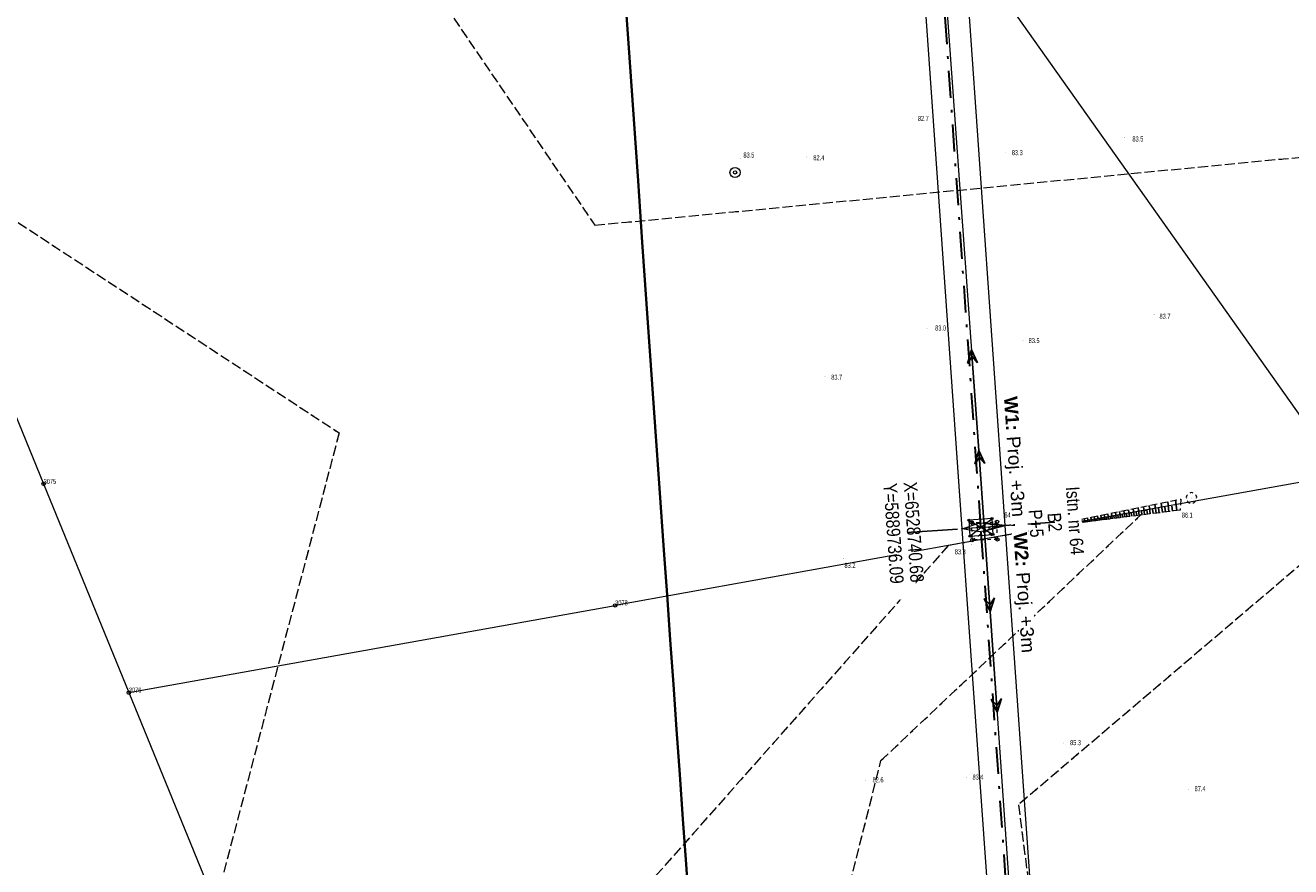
# Model space of a CAD drawing. Header units: metres. Extents: x 6524698 to 6533081, y 5883213 to 5896811.
# Tile 67 of 167: x 6528599 to 6528787, y 5889686 to 5889811. Entities that reach past the tile are written whole.
import ezdxf
from ezdxf.enums import TextEntityAlignment as Align

# ---------------------------------------------------------------- set-up
doc = ezdxf.new("R2010")
doc.units = ezdxf.units.M
doc.header["$MEASUREMENT"] = 0
for name, pattern in [('DASHDOT', [4, 2, -0.9, 0.2, -0.9]), ('mapa zasadnicza$0$1.0_0.5', [1.5, 1, -0.5]), ('mapa zasadnicza$0$219-500', [0]), ('mapa zasadnicza$0$egkk-500', [2, 1.5, -0.5]), ('mapa zasadnicza$0$egug-500', [1, 0.5, -0.5]), ('mapa zasadnicza$0$suep_wn_500', [0]), ('mapa zasadnicza$0$supp_500', [1, 0.5, -0.5])]:
    doc.linetypes.add(name, pattern=pattern)
doc.layers.get('0').update_dxf_attribs({"lineweight": 0})
doc.layers.add('@pomocnicza', color=3, linetype='Continuous', plot=False)
for name, color, linetype, lineweight in [('@Proj. słupy - blok', 1, 'Continuous', 15), ('@Proj. słupy - XY', 1, 'Continuous', 0), ('_proj_podwyz', 7, 'Continuous', 0), ('_trasa_os', 1, 'DASHDOT', 30), ('Sections span lengths and Marker Balls Plan', 7, 'Continuous', 0)]:
    doc.layers.add(name, color=color, linetype=linetype, lineweight=lineweight)
for name, color, linetype in [('@Proj. słupy - seria', 1, 'Continuous'), ('@Proj. słupy - wys.', 1, 'Continuous'), ('mapa zasadnicza$0$000 Inne (niezydentyfikowane)', 7, 'Continuous'), ('mapa zasadnicza$0$202-punkt graniczny', 7, 'Continuous'), ('mapa zasadnicza$0$202-punkt graniczny-Atr103', 7, 'Continuous'), ('mapa zasadnicza$0$217-kontur klasyfikacyjny', 7, 'Continuous'), ('mapa zasadnicza$0$218-kontur użytku gruntowego', 7, 'Continuous'), ('mapa zasadnicza$0$219-działka ewidencyjna', 7, 'Continuous'), ('mapa zasadnicza$0$drzewo liściaste', 7, 'Continuous'), ('mapa zasadnicza$0$pikieta naturalna', 7, 'Continuous'), ('mapa zasadnicza$0$pikieta naturalna-Atr2', 7, 'Continuous'), ('mapa zasadnicza$0$przewód elektroenergetyczny wysokiego napięcia', 7, 'Continuous'), ('mapa zasadnicza$0$skarpa nieumocniona', 7, 'Continuous'), ('mapa zasadnicza$0$studnia zwykła', 7, 'Continuous'), ('mapa zasadnicza$0$słup przewodów napowietrznych', 7, 'Continuous')]:
    doc.layers.add(name, color=color, linetype=linetype)
doc.styles.add('mapa zasadnicza$0$STANDARD', font='Working1250', dxfattribs={"width": 0.75})
doc.styles.add('Opis', font='ARIALN.TTF')
doc.styles.add('PLS_View', font='arial.ttf')

# ---------------------------------------------------------------- blocks, each defined once
blk = doc.blocks.new('mapa zasadnicza$0$202')
at = {"color": 0, "linetype": 'Continuous', "lineweight": 0}
blk.add_circle((0, 0), 0.25, dxfattribs=at)
blk = doc.blocks.new('mapa zasadnicza$0$PW01')
at = {"linetype": 'Continuous', "lineweight": 13}
h = blk.add_hatch(color=0, dxfattribs=at)
edge = h.paths.add_edge_path()
edge.add_arc((0, 0), 0.045, 0, 360)
blk = doc.blocks.new('mapa zasadnicza$0$US13')
at = {"color": 0, "linetype": 'Continuous', "lineweight": 13}
for radius in [0.75, 0.25]:
    blk.add_circle((0, 0), radius, dxfattribs=at)
blk = doc.blocks.new('mapa zasadnicza$0$OP021')
at = {"linetype": 'Continuous', "lineweight": 13}
h = blk.add_hatch(color=0, dxfattribs=at)
edge = h.paths.add_edge_path()
edge.add_arc((0, 0), 0.05, 0, 360)
at = {"color": 0, "linetype": 'Continuous', "lineweight": 13}
for centre, start, end in [((-0.38, 0.124), 121.308, 202.548), ((0, 0.4), 49.272, 130.728), ((0.38, 0.124), 337.452, 58.692), ((-0.235, -0.324), 193.221, 274.871), ((0.235, -0.324), 265.129, 346.779)]:
    blk.add_arc(centre, 0.4, start, end, dxfattribs=at)
blk = doc.blocks.new('mapa zasadnicza$0$SM05')
at = {"color": 0, "linetype": 'Continuous', "lineweight": 13}
blk.add_circle((0, 0), 0.25, dxfattribs=at)
blk = doc.blocks.new('mapa zasadnicza$0$SUEP3')
at = {"color": 0, "linetype": 'Continuous'}
for p, q in [((0, 0), (12.003, 0)), ((12.003, 0), (10.003, 0.75)), ((10.003, 0.75), (11.003, 0)), ((12.003, 0), (10.003, -0.75)), ((11.003, 0), (10.003, -0.75)), ((12.003, 0), (27.003, 0)), ((27.003, 0), (25.003, 0.75)), ((25.003, 0.75), (26.003, 0)), ((27.003, 0), (25.003, -0.75)), ((26.003, 0), (25.003, -0.75))]:
    blk.add_line(p, q, dxfattribs=at)
blk = doc.blocks.new('*U2344')
at = {"layer": '@Proj. słupy - blok', "color": 0}
for points in [[(-0.53, -0.61), (-2.79, -0.2), (-0.61, 0.53)], [(0, 0), (-2.79, -0.2)], [(-1.64, -1.3), (1.64, 1.3), (-1.8, 1.06), (1.8, -1.06)], [(0, 0), (2.79, 0.2), (3.59, 0.25)], [(2.79, 0.2), (0.61, -0.53), (0.53, 0.61), (2.79, 0.2)], [(3.59, 0.25), (0.53, 0.61), (0.61, -0.53), (3.59, 0.25)]]:
    blk.add_lwpolyline(points, dxfattribs=at)
for points in [[(1.64, 1.3), (-1.8, 1.06), (-1.64, -1.3), (1.8, -1.06)], [(0.61, -0.53), (0.53, 0.61), (-0.61, 0.53), (-0.53, -0.61)]]:
    blk.add_lwpolyline(points, close=True, dxfattribs=at)
for centre, radius in [((-1.8, 1.06), 0.15), ((1.64, 1.3), 0.15), ((2.79, 0.2), 0.05), ((3.59, 0.25), 0.05), ((-2.79, -0.2), 0.05), ((-1.64, -1.3), 0.15), ((1.8, -1.06), 0.15)]:
    blk.add_circle(centre, radius, dxfattribs=at)
at = {"layer": '@Proj. słupy - seria', "color": 0, "insert": (10.97, 0.77), "char_height": 2, "attachment_point": 5, "rotation": 274.0235, "style": 'Opis', "bg_fill": 3, "box_fill_scale": 2.5, "bg_fill_color": 256, "bg_fill_transparency": 0}
blk.add_mtext_dynamic_manual_height_columns('B2', width=7, gutter_width=12.5, heights=[2.21], dxfattribs=at)
at = {"layer": '@Proj. słupy - XY', "color": 0, "linetype": 'Continuous', "insert": (-11.47, -0.81), "char_height": 2.5, "attachment_point": 5, "rotation": 274.0235, "style": 'Opis', "bg_fill": 3, "box_fill_scale": 1, "bg_fill_color": 256, "bg_fill_transparency": 0}
blk.add_mtext_dynamic_manual_height_columns('\\P', width=19.7098, gutter_width=5.34, heights=[5.63], dxfattribs=at)
at = {"layer": '@pomocnicza'}
for p, q in [((10.97, 0.77), (3.49, 0.25)), ((-10.97, -0.77), (-3.49, -0.25))]:
    blk.add_line(p, q, dxfattribs=at)
at = {"layer": '@Proj. słupy - seria', "color": 0, "style": 'Opis'}
blk.add_attdef('STAN', text='', height=2, rotation=274.0235, dxfattribs=at).set_placement((13.97, 0.98), align=Align.MIDDLE_CENTER)
at = {"layer": '@Proj. słupy - wys.', "color": 0, "insert": (8.18, 0.58), "char_height": 2, "attachment_point": 5, "rotation": 274.0235, "style": 'Opis'}
blk.add_mtext_dynamic_manual_height_columns('P+5', width=5.2482, gutter_width=12.5, heights=[-2.03], dxfattribs=at)
at = {"layer": '@Proj. słupy - XY', "color": 0, "linetype": 'Continuous', "style": 'Opis'}
for tag, p in [('X', (-9.98, -0.7)), ('Y', (-12.97, -0.91))]:
    blk.add_attdef(tag, text='', height=2, rotation=274.0235, dxfattribs=at).set_placement(p, align=Align.MIDDLE_CENTER)

msp = doc.modelspace()

# ---------------------------------------------------------------- linework, layer by layer
at = {"layer": '_trasa_os', "linetype": 'DASHDOT', "ltscale": 2}
msp.add_lwpolyline([(6528782.648, 5889143.114), (6528759.048, 5889475.999), (6528740.683, 5889736.085), (6528715.689, 5890092.615), (6528697.481, 5890349.859), (6528661.411, 5890707.234), (6528627.314, 5891045.607), (6528605.382, 5891384.858), (6528589.986, 5891744.689), (6528580.198, 5892007.978)], dxfattribs=at)
at = {"layer": 'mapa zasadnicza$0$000 Inne (niezydentyfikowane)', "color": 7, "linetype": 'Continuous', "lineweight": 35, "flags": 128}
msp.add_lwpolyline([(6528697.342, 5889679.368), (6528696.871, 5889686.037), (6528696.401, 5889692.706), (6528695.931, 5889699.374), (6528695.46, 5889706.043), (6528694.99, 5889712.711), (6528694.519, 5889719.38), (6528694.049, 5889726.049), (6528693.578, 5889732.717), (6528692.937, 5889741.891), (6528692.298, 5889751.033), (6528691.659, 5889760.175), (6528691.02, 5889769.317), (6528690.381, 5889778.458), (6528689.742, 5889787.6), (6528689.103, 5889796.742), (6528688.464, 5889805.884), (6528687.825, 5889815.026)], dxfattribs=at)
at = {"layer": 'mapa zasadnicza$0$000 Inne (niezydentyfikowane)', "color": 7, "linetype": 'Continuous', "lineweight": 25, "flags": 128}
for points in [[(6528765.82, 5889738.08), (6528765.66, 5889739.34)], [(6528766.7, 5889738.19), (6528766.53, 5889739.51)], [(6528767.62, 5889738.31), (6528767.45, 5889739.7)], [(6528768.6, 5889738.43), (6528768.42, 5889739.89)], [(6528769.77, 5889738.58), (6528769.58, 5889740.13)], [(6528756.6, 5889736.91), (6528756.52, 5889737.49)], [(6528757.09, 5889736.97), (6528757.02, 5889737.59)], [(6528757.59, 5889737.04), (6528757.51, 5889737.69)], [(6528757.84, 5889737.07), (6528757.8, 5889737.4)], [(6528758.09, 5889737.1), (6528758, 5889737.79)], [(6528758.34, 5889737.13), (6528758.29, 5889737.48)], [(6528758.59, 5889737.16), (6528758.5, 5889737.89)], [(6528758.84, 5889737.19), (6528758.79, 5889737.57)], [(6528759.09, 5889737.23), (6528759, 5889737.99)], [(6528759.35, 5889737.26), (6528759.31, 5889737.65)], [(6528759.62, 5889737.29), (6528759.52, 5889738.09)], [(6528759.9, 5889737.33), (6528759.85, 5889737.74)], [(6528760.18, 5889737.36), (6528760.08, 5889738.21)], [(6528760.47, 5889737.4), (6528760.42, 5889737.83)], [(6528760.77, 5889737.44), (6528760.66, 5889738.32)], [(6528761.07, 5889737.48), (6528761.02, 5889737.93)], [(6528761.39, 5889737.52), (6528761.27, 5889738.45)], [(6528761.71, 5889737.56), (6528761.65, 5889738.03)], [(6528762.03, 5889737.6), (6528761.91, 5889738.58)], [(6528762.37, 5889737.64), (6528762.31, 5889738.14)], [(6528762.72, 5889737.69), (6528762.59, 5889738.71)], [(6528763.07, 5889737.73), (6528763.01, 5889738.26)], [(6528763.44, 5889737.78), (6528763.3, 5889738.86)], [(6528763.81, 5889737.82), (6528763.74, 5889738.38)], [(6528764.19, 5889737.87), (6528764.05, 5889739.01)], [(6528764.58, 5889737.92), (6528764.51, 5889738.5)], [(6528764.98, 5889737.97), (6528764.83, 5889739.17)], [(6528765.4, 5889738.02), (6528765.32, 5889738.64)], [(6528766.25, 5889738.13), (6528766.17, 5889738.78)], [(6528767.15, 5889738.25), (6528767.07, 5889738.92)], [(6528768.1, 5889738.37), (6528768.01, 5889739.08)], [(6528769.14, 5889738.5), (6528769.04, 5889739.25)], [(6528749.12, 5889735.97), (6528749.12, 5889735.99)], [(6528749.37, 5889736), (6528749.37, 5889736.02)], [(6528749.62, 5889736.03), (6528749.61, 5889736.09)], [(6528749.87, 5889736.06), (6528749.87, 5889736.1)], [(6528750.12, 5889736.09), (6528750.11, 5889736.19)], [(6528750.37, 5889736.12), (6528750.36, 5889736.18)], [(6528750.62, 5889736.16), (6528750.6, 5889736.29)], [(6528750.87, 5889736.19), (6528750.86, 5889736.26)], [(6528751.12, 5889736.22), (6528751.1, 5889736.39)], [(6528751.37, 5889736.25), (6528751.35, 5889736.34)], [(6528751.61, 5889736.28), (6528751.59, 5889736.49)], [(6528751.86, 5889736.31), (6528751.85, 5889736.43)], [(6528752.11, 5889736.34), (6528752.08, 5889736.59)], [(6528752.36, 5889736.38), (6528752.35, 5889736.51)], [(6528752.61, 5889736.41), (6528752.58, 5889736.69)], [(6528752.86, 5889736.44), (6528752.84, 5889736.59)], [(6528753.11, 5889736.47), (6528753.07, 5889736.79)], [(6528753.36, 5889736.5), (6528753.34, 5889736.67)], [(6528753.61, 5889736.53), (6528753.56, 5889736.89)], [(6528753.86, 5889736.57), (6528753.83, 5889736.75)], [(6528754.11, 5889736.6), (6528754.06, 5889736.99)], [(6528754.35, 5889736.63), (6528754.33, 5889736.83)], [(6528754.6, 5889736.66), (6528754.55, 5889737.09)], [(6528754.85, 5889736.69), (6528754.82, 5889736.91)], [(6528755.1, 5889736.72), (6528755.04, 5889737.19)], [(6528755.35, 5889736.75), (6528755.32, 5889737)], [(6528755.6, 5889736.79), (6528755.54, 5889737.29)], [(6528755.85, 5889736.82), (6528755.82, 5889737.08)], [(6528756.1, 5889736.85), (6528756.03, 5889737.39)], [(6528756.35, 5889736.88), (6528756.31, 5889737.16)], [(6528756.85, 5889736.94), (6528756.81, 5889737.24)], [(6528757.34, 5889737.01), (6528757.3, 5889737.32)]]:
    msp.add_lwpolyline(points, dxfattribs=at)
at = {"layer": 'mapa zasadnicza$0$217-kontur klasyfikacyjny', "color": 92, "linetype": 'mapa zasadnicza$0$egkk-500', "lineweight": 18, "flags": 128}
for points in [[(6528651.11, 5889828.27), (6528683.33, 5889780.98)], [(6528683.33, 5889780.98), (6528823.32, 5889794.48)], [(6528582.61, 5889791.25), (6528645.34, 5889750.12)], [(6528645.34, 5889750.12), (6528626.96, 5889680.06)], [(6528725.83, 5889701.42), (6528765.17, 5889738.65)], [(6528765.17, 5889738.65), (6528749.04, 5889735.75)], [(6528749.04, 5889735.75), (6528735.83, 5889733.38)], [(6528735.83, 5889733.38), (6528658.16, 5889645.65)], [(6528788.73, 5889731.03), (6528746.26, 5889694.87)], [(6528713.37, 5889652.01), (6528725.83, 5889701.42)], [(6528746.26, 5889694.87), (6528755.59, 5889621.8)]]:
    msp.add_lwpolyline(points, dxfattribs=at)
at = {"layer": 'mapa zasadnicza$0$218-kontur użytku gruntowego', "color": 3, "linetype": 'mapa zasadnicza$0$egug-500', "lineweight": 18, "flags": 128}
for points in [[(6528651.11, 5889828.27), (6528683.33, 5889780.98)], [(6528683.33, 5889780.98), (6528823.32, 5889794.48)], [(6528582.61, 5889791.25), (6528645.34, 5889750.12)], [(6528645.34, 5889750.12), (6528626.96, 5889680.06)], [(6528725.83, 5889701.42), (6528765.17, 5889738.65)], [(6528765.17, 5889738.65), (6528749.04, 5889735.75)], [(6528749.04, 5889735.75), (6528735.83, 5889733.38)], [(6528735.83, 5889733.38), (6528658.16, 5889645.65)], [(6528788.73, 5889731.03), (6528746.26, 5889694.87)], [(6528713.37, 5889652.01), (6528725.83, 5889701.42)], [(6528746.26, 5889694.87), (6528755.59, 5889621.8)]]:
    msp.add_lwpolyline(points, dxfattribs=at)
at = {"layer": 'mapa zasadnicza$0$219-działka ewidencyjna', "color": 7, "linetype": 'mapa zasadnicza$0$219-500', "lineweight": 18, "flags": 128}
for points in [[(6528794.35, 5889743.88), (6528692.56, 5889887.69)], [(6528571.58, 5889815.75), (6528601.46, 5889742.53)], [(6528794.35, 5889743.88), (6528749.04, 5889735.75)], [(6528601.46, 5889742.53), (6528614.11, 5889711.52)], [(6528749.04, 5889735.75), (6528686.35, 5889724.49)], [(6528614.11, 5889711.52), (6528686.35, 5889724.49)], [(6528614.11, 5889711.52), (6528626.96, 5889680.06)]]:
    msp.add_lwpolyline(points, dxfattribs=at)
at = {"layer": 'mapa zasadnicza$0$przewód elektroenergetyczny wysokiego napięcia', "color": 1, "linetype": 'mapa zasadnicza$0$suep_wn_500', "lineweight": 18, "flags": 128}
for points in [[(6528715.53, 5890092.34), (6528741.23, 5889735.54)], [(6528741.23, 5889735.54), (6528759.25, 5889475.43)]]:
    msp.add_lwpolyline(points, dxfattribs=at)
at = {"layer": 'mapa zasadnicza$0$skarpa nieumocniona', "color": 7, "linetype": 'mapa zasadnicza$0$1.0_0.5', "lineweight": 18, "flags": 128}
msp.add_lwpolyline([(6528770.27, 5889738.64), (6528748.83, 5889735.93), (6528770.38, 5889740.29)], close=True, dxfattribs=at)
msp.add_lwpolyline([(6528770.27, 5889738.64), (6528748.83, 5889735.93), (6528770.38, 5889740.29)], close=True, dxfattribs=at)
at = {"layer": 'mapa zasadnicza$0$słup przewodów napowietrznych', "color": 7, "linetype": 'mapa zasadnicza$0$supp_500', "lineweight": 18, "flags": 128}
for points in [[(6528743.13, 5889734.29), (6528739.39, 5889734.2), (6528739.32, 5889736.79), (6528743.06, 5889736.88)], [(6528743.13, 5889734.29), (6528739.32, 5889736.79)], [(6528739.39, 5889734.2), (6528743.06, 5889736.88)], [(6528743.13, 5889734.29), (6528743.06, 5889736.88)]]:
    msp.add_lwpolyline(points, dxfattribs=at)

# ---------------------------------------------------------------- block references
at = {"layer": 'mapa zasadnicza$0$202-punkt graniczny', "color": 7, "linetype": 'Continuous', "lineweight": 18}
for p in [(6528601.46, 5889742.53), (6528749.04, 5889735.75), (6528686.35, 5889724.49), (6528614.11, 5889711.52)]:
    msp.add_blockref('mapa zasadnicza$0$202', p, dxfattribs=at)
at = {"layer": 'mapa zasadnicza$0$drzewo liściaste', "color": 94, "linetype": 'Continuous', "lineweight": 18}
msp.add_blockref('mapa zasadnicza$0$OP021', (6528771.95, 5889740.46), dxfattribs=at)
at = {"layer": 'mapa zasadnicza$0$pikieta naturalna', "color": 7, "linetype": 'Continuous', "lineweight": 13}
for p in [(6528730.51, 5889796.89), (6528762.03, 5889793.98), (6528704.95, 5889790.92), (6528714.71, 5889791.12), (6528744.27, 5889791.74), (6528766.39, 5889767.7), (6528732.67, 5889765.68), (6528746.93, 5889763.89), (6528717.52, 5889758.49), (6528770.27, 5889738.64), (6528743.53, 5889737.25), (6528748.83, 5889735.93), (6528739.31, 5889733.5), (6528720.25, 5889731.49), (6528752.89, 5889704.03), (6528723.52, 5889698.47), (6528738.54, 5889698.97), (6528771.54, 5889697.07)]:
    msp.add_blockref('mapa zasadnicza$0$PW01', p, dxfattribs=at)
at = {"layer": 'mapa zasadnicza$0$przewód elektroenergetyczny wysokiego napięcia', "color": 1, "linetype": 'Continuous', "lineweight": 18}
for rotation in [94.12000000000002, 273.963]:
    msp.add_blockref('mapa zasadnicza$0$SUEP3', (6528741.23, 5889735.54), dxfattribs=dict(at, rotation=rotation))
at = {"layer": 'mapa zasadnicza$0$studnia zwykła', "color": 5, "linetype": 'Continuous', "lineweight": 18}
msp.add_blockref('mapa zasadnicza$0$US13', (6528704.15, 5889788.82), dxfattribs=at)
at = {"layer": 'mapa zasadnicza$0$słup przewodów napowietrznych', "color": 7, "linetype": 'Continuous', "lineweight": 18}
for p in [(6528739.32, 5889736.79), (6528743.06, 5889736.88), (6528739.39, 5889734.2), (6528743.13, 5889734.29)]:
    msp.add_blockref('mapa zasadnicza$0$SM05', p, dxfattribs=at)

# ---------------------------------------------------------------- texts
at = {"layer": 'mapa zasadnicza$0$202-punkt graniczny-Atr103', "color": 7, "style": 'mapa zasadnicza$0$STANDARD', "width": 0.667}
for s, p in [('3075', (6528601.46, 5889742.53)), ('3077', (6528749.04, 5889735.75)), ('3078', (6528686.35, 5889724.49)), ('3076', (6528614.11, 5889711.52))]:
    msp.add_text(s, height=0.75, dxfattribs=at).set_placement(p)
at = {"layer": 'mapa zasadnicza$0$pikieta naturalna-Atr2', "color": 7, "style": 'mapa zasadnicza$0$STANDARD', "width": 0.667}
for s, p in [('82.7', (6528731.3, 5889796.47)), ('83.5', (6528763.18, 5889793.42)), ('83.3', (6528745.26, 5889791.39)), ('83.5', (6528705.4, 5889791.03)), ('82.4', (6528715.78, 5889790.63)), ('83.7', (6528767.2, 5889767.08)), ('83.0', (6528733.88, 5889765.33)), ('83.5', (6528747.76, 5889763.47)), ('83.7', (6528718.44, 5889758.02)), ('84.5', (6528744.16, 5889737.55)), ('86.1', (6528770.51, 5889737.53)), ('84.8', (6528746.59, 5889734.79)), ('83.8', (6528736.79, 5889732.08)), ('83.2', (6528720.41, 5889730.06)), ('85.3', (6528753.92, 5889703.72)), ('82.6', (6528724.58, 5889698.18)), ('83.4', (6528739.43, 5889698.6)), ('87.4', (6528772.41, 5889696.88))]:
    msp.add_text(s, height=0.75, dxfattribs=at).set_placement(p)

# ---------------------------------------------------------------- next in the draw order: block references
msp.add_blockref('*U2344', (6528740.683, 5889736.086)).add_auto_attribs({'STAN': 'Istn. nr 64', 'Y': 'Y=5889736.09', 'X': 'X=6528740.68'})

# ---------------------------------------------------------------- next in the draw order: linework, layer by layer
at = {"layer": 'Sections span lengths and Marker Balls Plan', "color": 1, "flags": 128}
for points in [[(6528786.24, 5889143.367), (6528762.639, 5889476.253), (6528744.275, 5889736.338), (6528719.28, 5890092.868), (6528701.068, 5890350.167), (6528664.993, 5890707.595), (6528630.902, 5891045.904), (6528608.977, 5891385.052), (6528593.583, 5891744.832), (6528583.388, 5892009.419)], [(6528779.855, 5889142.917), (6528756.255, 5889475.801), (6528737.89, 5889735.889), (6528712.896, 5890092.418), (6528694.691, 5890349.62), (6528658.626, 5890706.953), (6528624.524, 5891045.376), (6528602.586, 5891384.708), (6528587.188, 5891744.577), (6528577.92, 5892006.949)]]:
    msp.add_lwpolyline(points, dxfattribs=at)

# ---------------------------------------------------------------- next in the draw order: texts
at = {"layer": '_proj_podwyz', "linetype": 'Continuous', "insert": (6528746.112, 5889736.467), "char_height": 2, "attachment_point": 5, "rotation": 274, "style": 'PLS_View', "bg_fill": 3, "box_fill_scale": 1.1, "bg_fill_color": 256, "bg_fill_transparency": 0}
msp.add_mtext_dynamic_manual_height_columns('{\\fArial|b1|i0|c238|p34;\\C7;W1: \\fArial|b0|i0|c238|p34;\\C1;Proj. +3m\\C7; , \\fArial|b1|i0|c238|p34;W2: \\fArial|b0|i0|c238|p34;\\C1;Proj. +3m}', width=38.03228, gutter_width=12.5, heights=[-2.596], dxfattribs=at)

doc.saveas('drawing.dxf')
